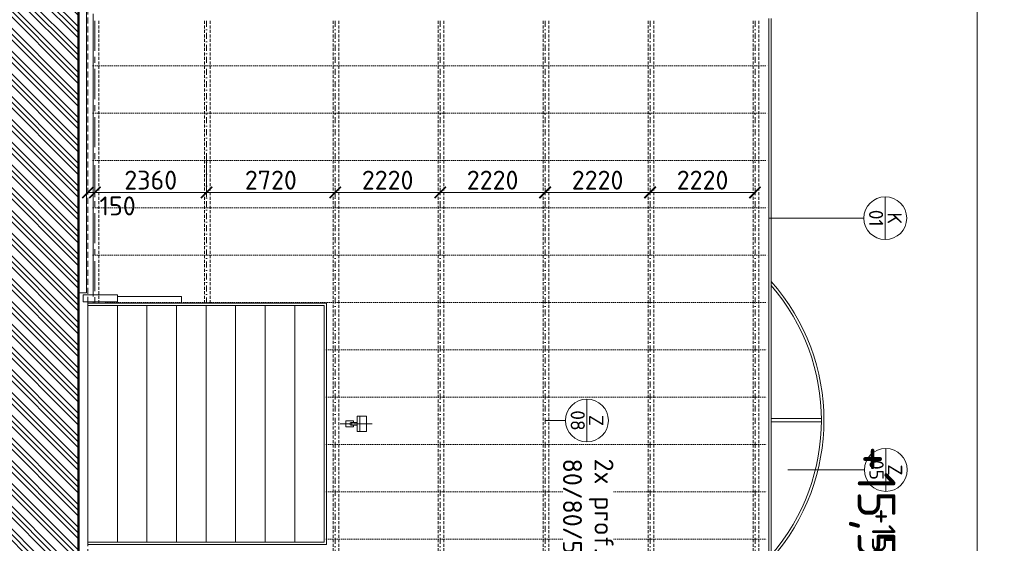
# Model space of a CAD drawing. Header units: millimetres. Extents: x -725694 to 5289369, y -1488057 to 2187451.
# Tile 23 of 256: x -86867 to -66043, y 33790 to 44855. Entities that reach past the tile are written whole.
import ezdxf
from ezdxf import colors
from ezdxf.entities.mleader import LeaderData, LeaderLine
from ezdxf.enums import TextEntityAlignment as Align
from ezdxf.math import Vec2, Vec3

# ---------------------------------------------------------------- set-up
doc = ezdxf.new("R2010")
doc.units = ezdxf.units.MM
for name, pattern in [('CENTERX2', [101.6, 63.5, -12.7, 12.7, -12.7]), ('DASHDOT', [25.4, 12.7, -6.35, 0, -6.35]), ('DOT', [6.35, 0, -6.35]), ('HIDDEN', [9.525, 6.35, -3.175])]:
    doc.linetypes.add(name, pattern=pattern)
doc.layers.get('Defpoints').update_dxf_attribs({"color": 8})
for name, color, linetype in [('0 @ 1', 7, 'Continuous'), ('0 @ 10', 7, 'Continuous'), ('0 @ 100', 7, 'Continuous'), ('0 @ 200', 7, 'Continuous'), ('0 @ 250 (1)', 7, 'Continuous'), ('0 @ 250 (2)', 7, 'Continuous'), ('0 @ 400', 7, 'Continuous')]:
    doc.layers.add(name, color=color, linetype=linetype)
for name, color, linetype, lineweight in [('A99_N_kce-pohl', 1, 'Continuous', 9), ('A99_N_kce-rez-ten', 4, 'Continuous', 9), ('A99_N_koty-200', 5, 'Continuous', 5), ('A99_N_koty-200 @ 200', 5, 'Continuous', 5), ('A99_N_koty-200-vysk', 6, 'Continuous', 9), ('A99_N_sraf', 252, 'Continuous', 0), ('A99_N_txt-popis-50 @ 200', 240, 'Continuous', 9), ('A99_N_znaceni 200', 5, 'Continuous', 5), ('A99_S_kce-pohl', 7, 'Continuous', 5), ('A99_S_osy', 1, 'CENTERX2', 5), ('A99_S_sraf', 252, 'Continuous', 9)]:
    doc.layers.add(name, color=color, linetype=linetype, lineweight=lineweight)
doc.styles.add('A99_kota', font='isocpeur.ttf', dxfattribs={"height": 2})
doc.styles.add('A99_popis', font='isocpeur.ttf')
doc.dimstyles.new('A99_kota_200 new', dxfattribs={"dimscale": 200, "dimtxt": 2, "dimasz": 1.2, "dimexe": 0.5, "dimexo": 1.5, "dimgap": 0.3, "dimtad": 1, "dimdec": 0, "dimzin": 3, "dimdsep": 46, "dimtxsty": 'A99_kota', "dimblk": 'ARCHTICK', "dimcen": 2.5, "dimazin": 2, "dimtfac": 0.75, "dimtdec": 0, "dimtmove": 2, "dimatfit": 0, "dimfxl": 0, "dimtolj": 1, "dimtzin": 0, "dimlwd": 5, "dimlwe": 5, "dimarcsym": 0})

# ---------------------------------------------------------------- blocks, each defined once
blk = doc.blocks.new('*U36')
at = {"color": 0, "linetype": 'ByBlock', "lineweight": -2}
blk.add_line((-3, 0), (7, 0), dxfattribs=at)
for points in [[(0, 0), (0, 5), (0, 5), (9.7, 5)], [(-1.75, 1.75), (0, 0), (1.75, 1.75)]]:
    blk.add_lwpolyline(points, dxfattribs=at)
at = {"color": 0, "linetype": 'ByBlock', "lineweight": -2, "style": 'A99_kota'}
for tag, p in [('VYSKA', (9.2, 7.75)), ('POPIS', (9.2, 4.5))]:
    blk.add_attdef(tag, text='', height=2, dxfattribs=at).set_placement(p, align=Align.TOP_RIGHT)
blk = doc.blocks.new('*U6765')
at = {"layer": 'A99_N_koty-200-vysk', "lineweight": 5}
ref = blk.add_blockref('*U36', (-69865, 32500), dxfattribs=dict(at, xscale=200, yscale=200, zscale=200, rotation=270))
ref.add_attrib('VYSKA', '+15,560', dxfattribs={"layer": '0 @ 400', "color": 0, "linetype": 'ByBlock', "lineweight": -2, "height": 800, "rotation": 270, "style": 'A99_kota'}).set_placement((-68345, 32335), align=Align.TOP_RIGHT)
ref = blk.add_blockref('*U36', (-69865, 32500), dxfattribs=dict(at, xscale=200, yscale=200, zscale=200, rotation=270))
ref.add_attrib('VYSKA', '+15,560', dxfattribs={"layer": '0 @ 250 (1)', "color": 0, "linetype": 'ByBlock', "lineweight": -2, "height": 500, "rotation": 270, "style": 'A99_kota'}).set_placement((-68345, 32335), align=Align.TOP_RIGHT)
ref = blk.add_blockref('*U36', (-69865, 32500), dxfattribs=dict(at, xscale=200, yscale=200, zscale=200, rotation=270))
ref.add_attrib('VYSKA', '+15,560', dxfattribs={"layer": '0 @ 250 (2)', "color": 0, "linetype": 'ByBlock', "lineweight": -2, "height": 500, "rotation": 270, "style": 'A99_kota'}).set_placement((-68345, 32335), align=Align.TOP_RIGHT)
ref = blk.add_blockref('*U36', (-69865, 32500), dxfattribs=dict(at, xscale=200, yscale=200, zscale=200, rotation=270))
ref.add_attrib('VYSKA', '+15,560', dxfattribs={"layer": '0 @ 100', "color": 0, "linetype": 'ByBlock', "lineweight": -2, "height": 200, "rotation": 270, "style": 'A99_kota'}).set_placement((-68345, 32335), align=Align.TOP_RIGHT)
ref = blk.add_blockref('*U36', (-69865, 32500), dxfattribs=dict(at, xscale=200, yscale=200, zscale=200, rotation=270))
ref.add_attrib('VYSKA', '+15,560', dxfattribs={"layer": '0 @ 200', "color": 0, "linetype": 'ByBlock', "lineweight": -2, "height": 400, "rotation": 270, "style": 'A99_kota'}).set_placement((-68315, 30660), align=Align.TOP_RIGHT)
ref = blk.add_blockref('*U36', (-69865, 32500), dxfattribs=dict(at, xscale=200, yscale=200, zscale=200, rotation=270))
ref.add_attrib('VYSKA', '+15,560', dxfattribs={"layer": '0 @ 1', "color": 0, "linetype": 'ByBlock', "lineweight": -2, "height": 2, "rotation": 270, "style": 'A99_kota'}).set_placement((-68345, 32335), align=Align.TOP_RIGHT)
ref = blk.add_blockref('*U36', (-69865, 32500), dxfattribs=dict(at, xscale=200, yscale=200, zscale=200, rotation=270))
ref.add_attrib('VYSKA', '+15,560', dxfattribs={"layer": '0 @ 10', "color": 0, "linetype": 'ByBlock', "lineweight": -2, "height": 20, "rotation": 270, "style": 'A99_kota'}).set_placement((-68345, 32335), align=Align.TOP_RIGHT)
blk = doc.blocks.new('*U97')
at = {"color": 0, "linetype": 'ByBlock'}
blk.add_line((-3.02, 0), (3.02, 0), dxfattribs=at)
blk.add_circle((0, 0), 3.02, dxfattribs=at)
at = {"color": 0, "linetype": 'ByBlock', "style": 'A99_popis'}
for tag, p in [('KATEGORIE', (0, 1.31)), ('PRVEK', (0, -1.3))]:
    blk.add_attdef(tag, text='', height=2, dxfattribs=at).set_placement(p, align=Align.MIDDLE_CENTER)
blk = doc.blocks.new('_ArchTick')
at = {"color": 0, "linetype": 'ByBlock', "const_width": 0.15}
blk.add_lwpolyline([(-0.5, -0.5), (0.5, 0.5)], dxfattribs=at)
blk = doc.blocks.new('*D434')
at = {"layer": 'A99_N_koty-200', "color": 0, "lineweight": 5, "transparency": 16777216}
for p, q in [((-80195, 41205), (-80195, 41305)), ((-77975, 41205), (-77975, 41305)), ((-80195, 41205), (-77975, 41205))]:
    blk.add_line(p, q, dxfattribs=at)
at = {"layer": 'Defpoints', "color": 0, "lineweight": 0, "transparency": 16777216}
for p in [(-80195, 41205), (-77975, 41205), (-77975, 41205)]:
    blk.add_point(p, dxfattribs=at)
at = {"layer": 'A99_N_koty-200', "color": 0, "lineweight": 5, "transparency": 16777216, "xscale": 240, "yscale": 240, "zscale": 240, "rotation": 180}
blk.add_blockref('_ArchTick', (-80195, 41205), dxfattribs=at)
at = {"layer": 'A99_N_koty-200', "color": 0, "lineweight": 5, "transparency": 16777216, "xscale": 240, "yscale": 240, "zscale": 240}
blk.add_blockref('_ArchTick', (-77975, 41205), dxfattribs=at)
at = {"layer": 'A99_N_koty-200', "color": 0, "transparency": 16777216, "insert": (-79085, 41465), "char_height": 400, "attachment_point": 5, "style": 'A99_kota'}
blk.add_mtext('\\A1;2220', dxfattribs=at)
blk = doc.blocks.new('*D435')
at = {"layer": 'A99_N_koty-200', "color": 0, "lineweight": 5, "transparency": 16777216}
for p, q in [((-77975, 41205), (-77975, 41305)), ((-75755, 41205), (-75755, 41305)), ((-77975, 41205), (-75755, 41205))]:
    blk.add_line(p, q, dxfattribs=at)
at = {"layer": 'Defpoints', "color": 0, "lineweight": 0, "transparency": 16777216}
for p in [(-77975, 41205), (-75755, 41205), (-75755, 41205)]:
    blk.add_point(p, dxfattribs=at)
at = {"layer": 'A99_N_koty-200', "color": 0, "lineweight": 5, "transparency": 16777216, "xscale": 240, "yscale": 240, "zscale": 240, "rotation": 180}
blk.add_blockref('_ArchTick', (-77975, 41205), dxfattribs=at)
at = {"layer": 'A99_N_koty-200', "color": 0, "lineweight": 5, "transparency": 16777216, "xscale": 240, "yscale": 240, "zscale": 240}
blk.add_blockref('_ArchTick', (-75755, 41205), dxfattribs=at)
at = {"layer": 'A99_N_koty-200', "color": 0, "transparency": 16777216, "insert": (-76865, 41465), "char_height": 400, "attachment_point": 5, "style": 'A99_kota'}
blk.add_mtext('\\A1;2220', dxfattribs=at)
blk = doc.blocks.new('*D436')
at = {"layer": 'A99_N_koty-200', "color": 0, "lineweight": 5, "transparency": 16777216}
for p, q in [((-75755, 41205), (-75755, 41305)), ((-73535, 41205), (-73535, 41305)), ((-75755, 41205), (-73535, 41205))]:
    blk.add_line(p, q, dxfattribs=at)
at = {"layer": 'Defpoints', "color": 0, "lineweight": 0, "transparency": 16777216}
for p in [(-75755, 41205), (-73535, 41205), (-73535, 41205)]:
    blk.add_point(p, dxfattribs=at)
at = {"layer": 'A99_N_koty-200', "color": 0, "lineweight": 5, "transparency": 16777216, "xscale": 240, "yscale": 240, "zscale": 240, "rotation": 180}
blk.add_blockref('_ArchTick', (-75755, 41205), dxfattribs=at)
at = {"layer": 'A99_N_koty-200', "color": 0, "lineweight": 5, "transparency": 16777216, "xscale": 240, "yscale": 240, "zscale": 240}
blk.add_blockref('_ArchTick', (-73535, 41205), dxfattribs=at)
at = {"layer": 'A99_N_koty-200', "color": 0, "transparency": 16777216, "insert": (-74645, 41465), "char_height": 400, "attachment_point": 5, "style": 'A99_kota'}
blk.add_mtext('\\A1;2220', dxfattribs=at)
blk = doc.blocks.new('*D437')
at = {"layer": 'A99_N_koty-200', "color": 0, "lineweight": 5, "transparency": 16777216}
for p, q in [((-73535, 41205), (-73535, 41305)), ((-71315, 41205), (-71315, 41305)), ((-73535, 41205), (-71315, 41205))]:
    blk.add_line(p, q, dxfattribs=at)
at = {"layer": 'Defpoints', "color": 0, "lineweight": 0, "transparency": 16777216}
for p in [(-73535, 41205), (-71315, 41205), (-71315, 41205)]:
    blk.add_point(p, dxfattribs=at)
at = {"layer": 'A99_N_koty-200', "color": 0, "lineweight": 5, "transparency": 16777216, "xscale": 240, "yscale": 240, "zscale": 240, "rotation": 180}
blk.add_blockref('_ArchTick', (-73535, 41205), dxfattribs=at)
at = {"layer": 'A99_N_koty-200', "color": 0, "lineweight": 5, "transparency": 16777216, "xscale": 240, "yscale": 240, "zscale": 240}
blk.add_blockref('_ArchTick', (-71315, 41205), dxfattribs=at)
at = {"layer": 'A99_N_koty-200', "color": 0, "transparency": 16777216, "insert": (-72425, 41465), "char_height": 400, "attachment_point": 5, "style": 'A99_kota'}
blk.add_mtext('\\A1;2220', dxfattribs=at)
blk = doc.blocks.new('*D438')
at = {"layer": 'A99_N_koty-200', "color": 0, "lineweight": 5, "transparency": 16777216}
for p, q in [((-85425, 41205), (-85425, 41305)), ((-85275, 41205), (-85275, 41305)), ((-85425, 41205), (-85275, 41205))]:
    blk.add_line(p, q, dxfattribs=at)
at = {"layer": 'Defpoints', "color": 0, "lineweight": 0, "transparency": 16777216}
for p in [(-85425, 41082.5), (-85275, 41205), (-85275, 41082.5)]:
    blk.add_point(p, dxfattribs=at)
at = {"layer": 'A99_N_koty-200', "color": 0, "lineweight": 5, "transparency": 16777216, "xscale": 240, "yscale": 240, "zscale": 240, "rotation": 180}
blk.add_blockref('_ArchTick', (-85425, 41205), dxfattribs=at)
at = {"layer": 'A99_N_koty-200', "color": 0, "lineweight": 5, "transparency": 16777216, "xscale": 240, "yscale": 240, "zscale": 240}
blk.add_blockref('_ArchTick', (-85275, 41205), dxfattribs=at)
at = {"layer": 'A99_N_koty-200', "color": 0, "transparency": 16777216, "insert": (-84795, 40920), "char_height": 400, "attachment_point": 5, "style": 'A99_kota'}
blk.add_mtext('\\A1;150', dxfattribs=at)
blk = doc.blocks.new('*D439')
at = {"layer": 'A99_N_koty-200', "color": 0, "lineweight": 5, "transparency": 16777216}
for p, q in [((-82915, 42005), (-82915, 41105)), ((-85275, 41205), (-85275, 41105)), ((-85275, 41205), (-82915, 41205))]:
    blk.add_line(p, q, dxfattribs=at)
at = {"layer": 'Defpoints', "color": 0, "lineweight": 0, "transparency": 16777216}
for p in [(-82915, 52059), (-85275, 41205), (-82915, 41205)]:
    blk.add_point(p, dxfattribs=at)
at = {"layer": 'A99_N_koty-200', "color": 0, "lineweight": 5, "transparency": 16777216, "xscale": 240, "yscale": 240, "zscale": 240, "rotation": 180}
blk.add_blockref('_ArchTick', (-85275, 41205), dxfattribs=at)
at = {"layer": 'A99_N_koty-200', "color": 0, "lineweight": 5, "transparency": 16777216, "xscale": 240, "yscale": 240, "zscale": 240}
blk.add_blockref('_ArchTick', (-82915, 41205), dxfattribs=at)
at = {"layer": 'A99_N_koty-200', "color": 0, "transparency": 16777216, "insert": (-84095, 41465), "char_height": 400, "attachment_point": 5, "style": 'A99_kota'}
blk.add_mtext('\\A1;2360', dxfattribs=at)
blk = doc.blocks.new('*D490')
at = {"layer": 'A99_N_koty-200', "color": 0, "lineweight": 5, "transparency": 16777216}
for p, q in [((-82915, 41205), (-82915, 41305)), ((-82915, 41205), (-80195, 41205)), ((-80195, 41205), (-80195, 41105))]:
    blk.add_line(p, q, dxfattribs=at)
at = {"layer": 'Defpoints', "color": 0, "lineweight": 18, "transparency": 16777216}
for p in [(-82915, 41205), (-80195, 41205), (-80195, 41205)]:
    blk.add_point(p, dxfattribs=at)
at = {"layer": 'A99_N_koty-200', "color": 0, "lineweight": 5, "transparency": 16777216, "xscale": 240, "yscale": 240, "zscale": 240, "rotation": 180}
blk.add_blockref('_ArchTick', (-82915, 41205), dxfattribs=at)
at = {"layer": 'A99_N_koty-200', "color": 0, "lineweight": 5, "transparency": 16777216, "xscale": 240, "yscale": 240, "zscale": 240}
blk.add_blockref('_ArchTick', (-80195, 41205), dxfattribs=at)
at = {"layer": 'A99_N_koty-200', "color": 0, "transparency": 16777216, "insert": (-81555, 41465), "char_height": 400, "attachment_point": 5, "style": 'A99_kota'}
blk.add_mtext('\\A1;2720', dxfattribs=at)

msp = doc.modelspace()

# ---------------------------------------------------------------- hatches: boundary and pattern name
at = {"layer": 'A99_S_sraf', "linetype": 'Continuous', "lineweight": 0}
h = msp.add_hatch(dxfattribs=at)
h.set_pattern_fill('ZEM_PUVODNI', color=256, scale=85)
h.set_pattern_definition([(315, (-68810, 5e-10), (240.4163, 240.4163), []), (315, (-68810, -120.2), (240.4163, 240.4163), []), (315, (-68810, -240.4), (240.4163, 240.4163), [])])
h.paths.add_polyline_path([(-87665, -11482.5), (-85695, -11482.5), (-85695, 24515), (-85625, 24515), (-85625, 114390), (-87665, 114390)])

# ---------------------------------------------------------------- linework, layer by layer
at = {"layer": 'A99_N_kce-pohl', "color": 7, "linetype": 'HIDDEN', "lineweight": 5, "ltscale": 20}
msp.add_line((-85425, 5915.1), (-85425, 100450), dxfattribs=at)
at = {"layer": 'A99_N_kce-pohl', "color": 5, "linetype": 'Continuous', "lineweight": 9}
msp.add_line((-85310, 44880), (-85310, 39040), dxfattribs=at)
at = {"layer": 'A99_N_kce-pohl', "color": 5, "linetype": 'Continuous', "lineweight": 13}
for p, q in [((-71025, 26200), (-71025, 44880)), ((-70975, 26200), (-70975, 44880))]:
    msp.add_line(p, q, dxfattribs=at)
at = {"layer": 'A99_N_kce-pohl', "color": 7, "lineweight": 50}
msp.add_lwpolyline([(-85695, 24515), (-85625, 24515), (-85625, 114437.5)], dxfattribs=at)
at = {"layer": 'A99_N_kce-pohl', "color": 5, "linetype": 'Continuous', "lineweight": 5}
for points in [[(-83447.5, 38865), (-83447.5, 39005), (-84800.2, 39005)], [(-84800, 38815), (-84800, 38815), (-84800, 33815)], [(-84175, 38815), (-84175, 38815), (-84175, 33815)], [(-83550, 38815), (-83550, 38815), (-83550, 33815)], [(-82925, 38815), (-82925, 38815), (-82925, 33815)], [(-82300, 38815), (-82300, 38815), (-82300, 33815)], [(-81675, 38815), (-81675, 38815), (-81675, 33815)], [(-81050, 38815), (-81050, 38815), (-81050, 33815)], [(-79670, 36475), (-79670, 36155)], [(-80090, 36315), (-79832.5, 36315)], [(-79805, 36287.5), (-79805, 36252.5), (-79970, 36252.5), (-79970, 36377.5), (-79805, 36377.5), (-79805, 36342.5)], [(-79860.2, 36342.5), (-79730, 36342.5)], [(-79860.2, 36287.5), (-79730, 36287.5)], [(-79805, 36315), (-79410.2, 36315)]]:
    msp.add_lwpolyline(points, dxfattribs=at)
at = {"layer": 'A99_N_kce-pohl', "color": 5, "linetype": 'Continuous', "lineweight": 9}
msp.add_lwpolyline([(-85425, 38865), (-80375, 38865), (-80375, 33765), (-85425, 33765)], close=True, dxfattribs=at)
at = {"layer": 'A99_N_kce-pohl', "color": 5, "linetype": 'Continuous', "lineweight": 5}
msp.add_lwpolyline([(-79535.2, 36475), (-79535.2, 36155), (-79730, 36155), (-79730, 36475)], close=True, dxfattribs=at)
at = {"layer": 'A99_N_kce-pohl', "color": 1, "linetype": 'Continuous', "lineweight": 0}
for points in [[(-69915, 36425), (-70975, 36425)], [(-69915, 36355), (-70975, 36355)]]:
    msp.add_lwpolyline(points, dxfattribs=at)
at = {"layer": 'A99_N_kce-pohl', "color": 5, "linetype": 'Continuous', "lineweight": 5}
msp.add_circle((-79860, 36315), 27.5, dxfattribs=at)
at = {"layer": 'A99_N_kce-pohl', "color": 1, "linetype": 'Continuous', "lineweight": 0}
for centre, radius, start, end in [((-74267.5, 36390), 4410, 318.29659, 41.70341), ((-74267.4, 36390), 4354.9, 319.11476, 40.88524)]:
    msp.add_arc(centre, radius, start, end, dxfattribs=at)
at = {"layer": 'A99_N_koty-200', "color": 5, "linetype": 'Continuous', "lineweight": 5}
msp.add_lwpolyline([(-85425, 38815), (-80425, 38815), (-80425, 33815), (-85425, 33815)], close=True, dxfattribs=at)
at = {"layer": 'A99_N_sraf', "color": 5, "linetype": 'DOT', "lineweight": 5, "ltscale": 7}
for points in [[(-85310, 43880), (-71025, 43880)], [(-85310, 42880), (-71025, 42880)], [(-85310, 41880), (-71025, 41880)], [(-85310, 40880), (-71025, 40880)], [(-85310, 39880), (-71025, 39880)], [(-85045, 38880), (-71025, 38880)], [(-80375, 37880), (-71025, 37880)], [(-80375, 36880), (-71025, 36880)], [(-80375, 35880), (-71025, 35880)], [(-80375, 34880), (-71025, 34880)], [(-80375, 33880), (-71025, 33880)]]:
    msp.add_lwpolyline(points, dxfattribs=at)
at = {"layer": 'A99_N_znaceni 200'}
for points in [[(-69013, 40660), (-71025, 40660)], [(-75323, 36385), (-75755, 36385)], [(-69003, 35340), (-70625, 35340)]]:
    msp.add_lwpolyline(points, dxfattribs=at)
at = {"layer": 'A99_S_kce-pohl'}
for points in [[(-85455, 51620), (-85455, 39080)], [(-85455, 39080), (-85625, 39080)]]:
    msp.add_lwpolyline(points, dxfattribs=at)
at = {"layer": 'A99_S_kce-pohl', "lineweight": 9}
msp.add_lwpolyline([(-84800.2, 39040), (-85522.5, 39040), (-85522.5, 38890), (-84800.2, 38890)], close=True, dxfattribs=at)
at = {"layer": 'A99_S_kce-pohl', "color": 5}
msp.add_lwpolyline([(-85425, 33740), (-85425, 38890)], dxfattribs=at)
at = {"layer": 'A99_S_osy', "color": 5, "lineweight": 0, "ltscale": 10}
msp.add_lwpolyline([(-85315, 51835), (-85315, 38865)], dxfattribs=at)
at = {"layer": 'A99_S_osy', "color": 5, "lineweight": 5, "ltscale": 10}
msp.add_lwpolyline([(-85275, 44830), (-85275, 38865)], dxfattribs=at)
at = {"layer": 'A99_S_osy', "color": 5, "linetype": 'HIDDEN', "lineweight": 0, "ltscale": 10}
for points in [[(-85195, 44830), (-85195, 38865)], [(-82955, 44830), (-82955, 38865)], [(-82835, 44830), (-82835, 38865)], [(-73575, 44830), (-73575, 24450)], [(-73455, 44830), (-73455, 24450)], [(-71355, 44830), (-71355, 24450)], [(-71235, 44830), (-71235, 24450)]]:
    msp.add_lwpolyline(points, dxfattribs=at)
at = {"layer": 'A99_S_osy', "color": 5, "linetype": 'DASHDOT', "lineweight": 5, "ltscale": 10}
for points in [[(-82915, 44830), (-82915, 38865)], [(-80195, 44830), (-80195, 24450)], [(-77975, 44830), (-77975, 24450)], [(-75755, 44830), (-75755, 24450)], [(-73535, 44830), (-73535, 24450)], [(-71315, 44830), (-71315, 26200)]]:
    msp.add_lwpolyline(points, dxfattribs=at)

# ---------------------------------------------------------------- block references
at = {"layer": 'A99_N_kce-pohl', "color": 3, "linetype": 'Continuous', "lineweight": 0}
msp.add_blockref('*U6765', (0, 0), dxfattribs=at)
at = {"layer": 'A99_N_znaceni 200', "xscale": 150, "yscale": 150, "zscale": 150, "rotation": 270}
for p, values in [((-68560, 40660), {'KATEGORIE': 'K', 'PRVEK': '01'}), ((-68550, 35340), {'KATEGORIE': 'Z', 'PRVEK': '05'})]:
    msp.add_blockref('*U97', p, dxfattribs=at).add_auto_attribs(values)
at = {"layer": 'A99_N_znaceni 200'}
ref = msp.add_blockref('*U97', (-74870, 36385), dxfattribs=dict(at, xscale=-150, yscale=150, zscale=150, rotation=270))
ref.add_attrib('KATEGORIE', 'Z', dxfattribs={"layer": '0', "color": 0, "linetype": 'ByBlock', "height": 300, "rotation": 270, "style": 'A99_popis'}).set_placement((-74673.5, 36385), align=Align.MIDDLE_CENTER)
ref.add_attrib('PRVEK', '08', dxfattribs={"layer": '0', "color": 0, "linetype": 'ByBlock', "height": 300, "rotation": 270, "style": 'A99_popis'}).set_placement((-75064.7, 36385), align=Align.MIDDLE_CENTER)

# ---------------------------------------------------------------- dimensions: what is measured, and where the dimension line sits
at = {"layer": 'A99_N_koty-200 @ 200'}
for base, p1, p2, picture, middle in [((-82915, 41205), (-85275, 41205), (-82915, 52059.5), '*D439', (-84095, 41465)), ((-80195, 41205), (-82915, 41205), (-80195, 41205), '*D490', (-81555, 41465)), ((-77975, 41205), (-80195, 41205), (-77975, 41205), '*D434', (-79085, 41465)), ((-75755, 41205), (-77975, 41205), (-75755, 41205), '*D435', (-76865, 41465)), ((-73535, 41205), (-75755, 41205), (-73535, 41205), '*D436', (-74645, 41465)), ((-71315, 41205), (-73535, 41205), (-71315, 41205), '*D437', (-72425, 41465))]:
    dim = msp.add_linear_dim(base=base, p1=p1, p2=p2, dimstyle='A99_kota_200 new', override={"dimscale": 200, "dimtix": 0, "dimtofl": 1, "dimtmove": 2, "dimatfit": 3}, dxfattribs=at)
    dim.commit()
    dim.dimension.update_dxf_attribs({"geometry": picture, "text_midpoint": middle})
dim = msp.add_linear_dim(base=(-85275, 41205), p1=(-85425, 41082.5), p2=(-85275, 41082.5), dimstyle='A99_kota_200 new', override={"dimscale": 200, "dimtix": 0, "dimtofl": 1, "dimtmove": 2, "dimatfit": 3}, dxfattribs=at)
dim.commit()
dim.dimension.update_dxf_attribs({"geometry": '*D438', "text_midpoint": (-84795, 40920), "dimtype": 128})

# ---------------------------------------------------------------- leaders
at = {"layer": 'A99_N_txt-popis-50 @ 200', "lineweight": 9}
ml = msp.add_multileader_mtext('Standard', dxfattribs=at)
ml.set_content('\\A1;{\\C256;osazení nových sekčních vrat\\PII. etapa)}', color=1, style='A99_popis')
ml.set_leader_properties(color=256, linetype='ByLayer', lineweight=-1)
ml.build(insert=Vec2(0, 0))
ml.multileader.update_dxf_attribs({"dogleg_length": 6.4, "arrow_head_size": 200, "scale": 200})
ctx = ml.context
ctx.base_point, ctx.scale, ctx.char_height, ctx.arrow_head_size, ctx.landing_gap_size, ctx.plane_origin = Vec3(9755, 35330), 200, 400, 200, 400, Vec3(8542.5, 27235)
ctx.text_align_type = 1
notes = []
notes.append((ctx, [(0, (1, 1, 0), (9112.5, 35330), (1, 0), 642.5, [(0, [(5985, 35330)], 0, [])])]))
ctx.mtext.insert, ctx.mtext.width, ctx.mtext.alignment, ctx.mtext.flow_direction = Vec3(13795, 35590), 7394.888, 2, 5
for ctx, leaders in notes:
    for number, flags, end, landing, length, lines in leaders:
        leader = LeaderData()
        leader.index, (leader.has_last_leader_line, leader.has_dogleg_vector, leader.attachment_direction) = number, flags
        leader.last_leader_point, leader.dogleg_vector, leader.dogleg_length = Vec3(end), Vec3(landing), length
        for number, points, colour, breaks in lines:
            line = LeaderLine()
            line.index, line.vertices, line.color, line.breaks = number, Vec3.list(points), colors.encode_raw_color(colour), breaks
            leader.lines.append(line)
        ctx.leaders.append(leader)

# ---------------------------------------------------------------- next in the draw order: leaders
ml = msp.add_multileader_mtext('Standard', dxfattribs=at)
ml.set_content('2x prof. L\\P\\pq*;80/80/5', color=1, style='A99_popis')
ml.set_leader_properties(color=256, linetype='ByLayer', lineweight=-1)
ml.build(insert=Vec2(0, 0))
ml.multileader.update_dxf_attribs({"dogleg_length": 2.92, "arrow_head_size": 300, "scale": 200})
ctx = ml.context
ctx.base_point, ctx.scale, ctx.char_height, ctx.arrow_head_size, ctx.landing_gap_size, ctx.plane_origin, ctx.plane_x_axis, ctx.plane_y_axis = Vec3(-74510, 35830), 200, 400, 300, 250, Vec3(-79882.5, 33840), Vec3(0, -1), Vec3(1, 0)
notes = []
notes.append((ctx, [(1, (1, 1, 0), (-74510, 32345), (0, 1), 585, [(0, [(-85275, 32345)], 0, [])])]))
ctx.mtext.insert, ctx.mtext.text_direction, ctx.mtext.rotation, ctx.mtext.width, ctx.mtext.flow_direction = Vec3(-74310, 35580), Vec3(0, -1), 4.712389, 14.736, 5
ctx.mtext.has_bg_fill, ctx.mtext.bg_color, ctx.mtext.bg_scale_factor, ctx.mtext.bg_transparency, ctx.mtext.use_window_bg_color = 1, -1073741824, 1, 0, 1
for ctx, leaders in notes:
    for number, flags, end, landing, length, lines in leaders:
        leader = LeaderData()
        leader.index, (leader.has_last_leader_line, leader.has_dogleg_vector, leader.attachment_direction) = number, flags
        leader.last_leader_point, leader.dogleg_vector, leader.dogleg_length = Vec3(end), Vec3(landing), length
        for number, points, colour, breaks in lines:
            line = LeaderLine()
            line.index, line.vertices, line.color, line.breaks = number, Vec3.list(points), colors.encode_raw_color(colour), breaks
            leader.lines.append(line)
        ctx.leaders.append(leader)

# ---------------------------------------------------------------- next in the draw order: linework, layer by layer
at = {"layer": 'A99_N_kce-rez-ten', "color": 3, "linetype": 'Continuous', "lineweight": 0, "ltscale": 0.5}
msp.add_lwpolyline([(-66620, 115340), (-66620, -12735), (-95850, -12735), (-95850, 115340)], close=True, dxfattribs=at)
at = {"layer": 'A99_S_osy', "color": 5, "linetype": 'HIDDEN', "lineweight": 0, "ltscale": 10}
for points in [[(-80235, 44830), (-80235, 24450)], [(-80115, 44830), (-80115, 24450)], [(-78015, 44830), (-78015, 24450)], [(-77895, 44830), (-77895, 24450)], [(-75795, 44830), (-75795, 24450)], [(-75675, 44830), (-75675, 24450)]]:
    msp.add_lwpolyline(points, dxfattribs=at)

doc.saveas('drawing.dxf')
